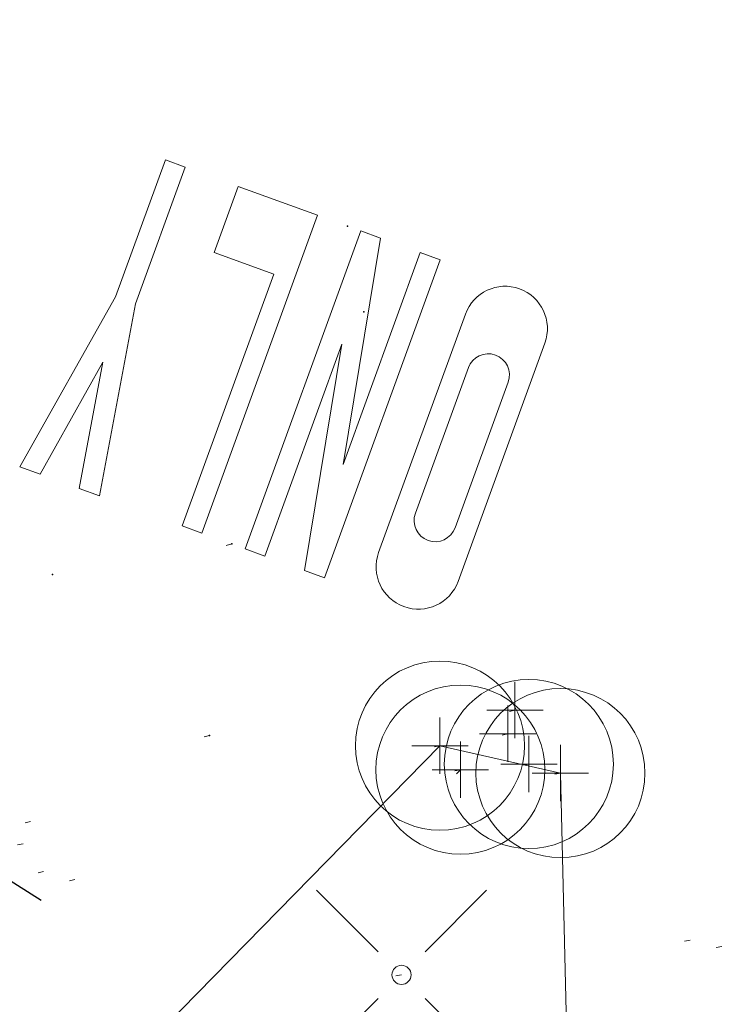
# Model space of a CAD drawing. Extents: x 413123 to 1465301, y 377724 to 504150.
# Tile 189 of 256: x 1464015 to 1464028, y 432975 to 432992. Entities that reach past the tile are written whole.
import ezdxf

# ---------------------------------------------------------------- set-up
doc = ezdxf.new("R2010")
doc.units = 0
doc.header["$MEASUREMENT"] = 0
doc.linetypes.add('DGN Style 1', pattern=[8.732639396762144, 0.01453018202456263, -8.71810921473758])
doc.linetypes.add('DGN Style 3', pattern=[20.34225483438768, 14.53018202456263, -5.812072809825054])
for name, color, linetype, lineweight in [('DT_X_Contour_Major', 132, 'DGN Style 3', 30), ('DT_X_Terrain_Ground_Line', 92, 'DGN Style 3', 13), ('GE_X_Cells', 40, 'Continuous', 0), ('PM_X_Cells', 7, 'Continuous', 0), ('PM_X_Cells (Construction)', 7, 'Continuous', 0), ('PV_X_Curb', 120, 'DGN Style 1', 0), ('PV_X_EOP', 7, 'DGN Style 3', 0), ('SV_X_Control_Cells_Found', 7, 'Continuous', 0)]:
    doc.layers.add(name, color=color, linetype=linetype, lineweight=lineweight)
doc.layers.add('SV_Observation (Construction)', color=97, linetype='DGN Style 1', lineweight=0, transparency=0.9)
doc.layers.add('SV_X_Shot_Marker (Construction)', color=40, linetype='Continuous', lineweight=0, transparency=0.5)

# ---------------------------------------------------------------- blocks, each defined once
blk = doc.blocks.new('SVPT_2100')
at = {"layer": 'SV_X_Shot_Marker (Construction)', "transparency": 33554495}
for p, q in [((1.455191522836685e-11, 0.02500000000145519), (1.455191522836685e-11, -0.02500000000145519)), ((-0.02499999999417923, 0), (0.02500000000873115, 0))]:
    blk.add_line(p, q, dxfattribs=at)
blk.add_point((1.455191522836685e-11, 0), dxfattribs=at)
blk = doc.blocks.new('PC_37')
at = {"layer": 'GE_X_Cells', "color": 52, "linetype": 'Continuous', "lineweight": 0}
blk.add_circle((1.455191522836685e-11, 0), 0.075, dxfattribs=at)
blk = doc.blocks.new('SVPT_2101')
at = {"layer": 'SV_X_Shot_Marker (Construction)', "transparency": 33554495}
for p, q in [((1.455191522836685e-11, 0.02500000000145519), (1.455191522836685e-11, -0.02499999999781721)), ((-0.02499999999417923, 0), (0.02500000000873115, 0))]:
    blk.add_line(p, q, dxfattribs=at)
blk.add_point((1.455191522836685e-11, 0), dxfattribs=at)
blk = doc.blocks.new('PC_38')
at = {"layer": 'GE_X_Cells', "color": 52, "linetype": 'Continuous', "lineweight": 0}
blk.add_circle((1.455191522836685e-11, 0), 0.075, dxfattribs=at)
blk = doc.blocks.new('SVPT_2102')
at = {"layer": 'SV_X_Shot_Marker (Construction)', "transparency": 33554495}
for p, q in [((0, 0.02500000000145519), (0, -0.02499999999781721)), ((-0.02499999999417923, 0), (0.02499999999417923, 0))]:
    blk.add_line(p, q, dxfattribs=at)
blk.add_point((0, 0), dxfattribs=at)
blk = doc.blocks.new('SVPT_2103')
at = {"layer": 'SV_X_Shot_Marker (Construction)', "transparency": 33554495}
for p, q in [((0, 0.02500000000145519), (0, -0.02499999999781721)), ((-0.02499999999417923, 0), (0.02500000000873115, 0))]:
    blk.add_line(p, q, dxfattribs=at)
blk.add_point((0, 0), dxfattribs=at)
blk = doc.blocks.new('SVPT_2104')
at = {"layer": 'SV_X_Shot_Marker (Construction)', "transparency": 33554495}
for p, q in [((0, 0.02500000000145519), (0, -0.02499999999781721)), ((-0.02499999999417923, 0), (0.02499999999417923, 0))]:
    blk.add_line(p, q, dxfattribs=at)
blk.add_point((0, 0), dxfattribs=at)
blk = doc.blocks.new('PC_39')
at = {"layer": 'GE_X_Cells', "color": 52, "linetype": 'Continuous', "lineweight": 0}
blk.add_circle((0, 0), 0.075, dxfattribs=at)
blk = doc.blocks.new('SVPT_2105')
at = {"layer": 'SV_X_Shot_Marker (Construction)', "transparency": 33554495}
for p, q in [((0, 0.02500000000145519), (0, -0.02499999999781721)), ((-0.02499999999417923, 0), (0.02500000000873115, 0))]:
    blk.add_line(p, q, dxfattribs=at)
blk.add_point((0, 0), dxfattribs=at)
blk = doc.blocks.new('PC_40')
at = {"layer": 'GE_X_Cells', "color": 52, "linetype": 'Continuous', "lineweight": 0}
blk.add_circle((0, 0), 0.075, dxfattribs=at)
blk = doc.blocks.new('BMCHS_1')
at = {"layer": 'SV_X_Control_Cells_Found', "color": 52, "linetype": 'Continuous', "lineweight": 0}
for p, q in [((-0.07549999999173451, 0.07516666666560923), (-0.02083333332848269, 0.02049999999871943)), ((0.02083333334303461, 0.02049999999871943), (0.07541666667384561, 0.07516666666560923)), ((-0.07549999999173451, -0.07575000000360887), (-0.02083333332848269, -0.02108333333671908)), ((0.02083333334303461, -0.02108333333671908), (0.07541666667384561, -0.07575000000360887))]:
    blk.add_line(p, q, dxfattribs=at)
blk.add_circle((0, -3.637978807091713e-12), 0.0085, dxfattribs=at)
blk = doc.blocks.new('PMRT')
at = {"layer": 'PM_X_Cells (Construction)', "color": 7, "linetype": 'Continuous', "lineweight": 30}
for p in [(-7.999999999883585, 4.656612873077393e-10), (-1.164153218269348e-10, 0)]:
    blk.add_point(p, dxfattribs=at)
blk = doc.blocks.new('PMON6')
at = {"layer": 'PM_X_Cells', "color": 7, "linetype": 'Continuous', "lineweight": 0}
for p, q in [((-5.250000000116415, 4.000000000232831), (-0.75, 4)), ((-4.375, 3.625), (-1.625, 3.625000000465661)), ((-4.375000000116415, 2.875), (-1.625, 2.875)), ((-5.25, 2.500000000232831), (-0.7499999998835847, 2.5)), ((-6, 1.750000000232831), (0, 1.75)), ((-6, 1.750000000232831), (-5.999999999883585, 1.375000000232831)), ((0, 1.375), (0, 1.75)), ((-5.999999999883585, 1.375000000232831), (-2, 1.375000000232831)), ((-5.999999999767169, 0.6250000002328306), (-2, 1.375000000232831)), ((0, 1.375), (-3.999999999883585, 0.625)), ((-5.999999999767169, 0.6250000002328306), (-5.999999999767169, 0.25)), ((-3.999999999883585, 0.625), (0, 0.6250000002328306)), ((0, 0.25), (0, 0.6250000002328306)), ((-5.999999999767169, 0.25), (0, 0.25)), ((-6, -0.5625), (0, -0.5625)), ((-6, -0.5625), (-6, -2.062499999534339)), ((0, -0.5625), (1.164153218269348e-10, -0.9374999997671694)), ((-4.75, -0.9374999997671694), (1.164153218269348e-10, -0.9374999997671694)), ((-4.75, -0.9374999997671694), (-4.75, -2.062499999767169)), ((-6, -2.062499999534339), (-4.75, -2.062499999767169)), ((-3.416666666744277, -3.0625), (-1.164153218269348e-10, -2.499999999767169)), ((-1.164153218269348e-10, -2.499999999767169), (0, -2.880083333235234)), ((-2.24691666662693, -3.249999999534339), (0, -2.880083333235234)), ((-5.999999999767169, -3.062499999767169), (-5.999999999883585, -3.4375)), ((-3.416666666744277, -3.0625), (-5.999999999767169, -3.062499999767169)), ((-2.24691666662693, -3.249999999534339), (-1.164153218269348e-10, -3.619916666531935)), ((-3.416666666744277, -3.437499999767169), (-5.999999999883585, -3.4375)), ((-3.416666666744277, -3.437499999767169), (0, -4)), ((-1.164153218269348e-10, -3.619916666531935), (0, -4))]:
    blk.add_line(p, q, dxfattribs=at)
at = {"layer": 'PM_X_Cells', "color": 7, "linetype": 'Continuous', "lineweight": 0, "extrusion": (0, 0, -1)}
for centre, radius in [((5.249999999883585, 3.250000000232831), 0.75), ((4.375, 3.250000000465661), 0.375)]:
    blk.add_arc(centre, radius, 270.0030277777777, 90, dxfattribs=at)
at = {"layer": 'PM_X_Cells', "color": 7, "linetype": 'Continuous', "lineweight": 0}
for centre, radius in [((-0.75, 3.250000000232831), 0.75), ((-1.624999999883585, 3.25), 0.375)]:
    blk.add_arc(centre, radius, 270.0030277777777, 90, dxfattribs=at)
at = {"layer": 'PM_X_Cells (Construction)', "color": 7, "linetype": 'Continuous', "lineweight": 30}
for p in [(-6.000000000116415, 2.328306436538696e-10), (0, 2.328306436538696e-10)]:
    blk.add_point(p, dxfattribs=at)
blk = doc.blocks.new('PMRT_4')
at = {"layer": 'PM_X_Cells (Construction)', "color": 7, "linetype": 'Continuous', "lineweight": 30}
for p in [(-8, 0), (0, 0)]:
    blk.add_point(p, dxfattribs=at)
blk = doc.blocks.new('*U5554', base_point=(1463158.719041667, 433438.2508333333, 579.5851666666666))
at = {"layer": 'DT_X_Contour_Major', "elevation": 574.9999999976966, "flags": 128}
blk.add_lwpolyline([(1463872.792671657, 433043.2009715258), (1463871.433875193, 433043.5562048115), (1463871.170004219, 433043.5994164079), (1463870.96073264, 433043.5768083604), (1463870.806060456, 433043.4883806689), (1463870.705987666, 433043.3341333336), (1463870.511926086, 433042.8350475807), (1463870.423285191, 433042.612411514), (1463870.302908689, 433042.3188176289), (1463870.15079658, 433041.9542659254), (1463869.966948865, 433041.5187564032), (1463869.434374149, 433040.2627872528), (1463869.253442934, 433039.7950549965), (1463869.110080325, 433039.3338350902), (1463869.004286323, 433038.879127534), (1463868.936060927, 433038.4309323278), (1463868.804218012, 433037.2444282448), (1463868.755703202, 433036.8095458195), (1463868.709040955, 433036.3947766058), (1463868.664231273, 433036.0001206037), (1463868.621274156, 433035.6255778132), (1463868.509191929, 433034.6536146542), (1463868.468817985, 433034.3022942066), (1463868.431757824, 433033.9773052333), (1463868.398011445, 433033.6786477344), (1463868.367578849, 433033.4063217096), (1463868.290843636, 433032.7152276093), (1463868.265732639, 433032.4808570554), (1463868.247951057, 433032.2960659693), (1463868.237498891, 433032.160854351), (1463868.234376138, 433032.0752222), (1463868.235821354, 433031.9129757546), (1463868.238654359, 433031.858864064), (1463868.246069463, 433031.818213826), (1463868.258066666, 433031.791025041), (1463868.274645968, 433031.7772977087), (1463868.324966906, 433031.758640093), (1463868.341608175, 433031.7524573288), (1463868.353791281, 433031.7479022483), (1463868.361516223, 433031.7449748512), (1463868.364783, 433031.7436751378), (1463886.088108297, 433023.4452288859), (1463885.868097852, 433023.3528860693), (1463885.836038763, 433023.3264364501), (1463885.834151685, 433023.2866630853), (1463885.862436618, 433023.233565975), (1463885.920893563, 433023.1671451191), (1463886.1170081, 433022.9722578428), (1463886.290916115, 433022.815454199), (1463886.66555426, 433022.4912087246), (1463887.240922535, 433021.9995214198), (1463888.017020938, 433021.3403922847), (1463890.354256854, 433019.3594588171), (1463891.402350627, 433018.5868683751), (1463892.793705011, 433017.7547971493), (1463894.528320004, 433016.8632451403), (1463896.606195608, 433015.9122123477), (1463902.604878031, 433013.2968171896), (1463904.719669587, 433012.3624051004), (1463906.565032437, 433011.5207152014), (1463908.140966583, 433010.7717474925), (1463909.447472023, 433010.115501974), (1463914.915830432, 433007.2693746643), (1463921.726056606, 433004.3093230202), (1463923.193935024, 433003.6830644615), (1463924.678901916, 433003.0728823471), (1463926.180957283, 433002.4787766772), (1463927.700101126, 433001.9007474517), (1463931.773936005, 433000.3807714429), (1463933.368632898, 432999.7789733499), (1463935.097347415, 432999.1135610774), (1463936.960079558, 432998.3845346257), (1463938.956829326, 432997.5918939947), (1463944.460185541, 432995.3933667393), (1463946.659511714, 432994.5136311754), (1463949.129973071, 432993.5233199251), (1463951.871569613, 432992.4224329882), (1463954.884301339, 432991.210970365), (1463963.279766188, 432987.8329691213), (1463966.079786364, 432986.7034703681), (1463968.183248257, 432985.8484750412), (1463969.590151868, 432985.2679831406), (1463970.300497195, 432984.9619946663), (1463971.266007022, 432984.5120299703), (1463971.748863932, 432984.3027237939), (1463972.473302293, 432984.0122787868), (1463973.439322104, 432983.6406949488), (1463974.646923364, 432983.1879722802), (1463980.846085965, 432980.8859425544), (1463989.248593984, 432979.032897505), (1463990.884473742, 432978.7210165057), (1463992.19103815, 432978.579535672), (1463993.16828721, 432978.6084550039), (1463993.816220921, 432978.8077745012), (1463996.07150909, 432980.1355325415), (1464000.149894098, 432979.1517106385), (1464000.92213496, 432978.9594454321), (1464001.490978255, 432978.8042877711), (1464001.856423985, 432978.6862376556), (1464002.018472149, 432978.6052950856), (1464002.179403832, 432978.4389249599), (1464002.234289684, 432978.3770095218), (1464002.278248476, 432978.3160408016), (1464002.311280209, 432978.2560187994), (1464002.333384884, 432978.1969435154), (1464002.377761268, 432978.0406717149), (1464002.401339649, 432977.9859310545), (1464002.438792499, 432977.9389129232), (1464002.490119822, 432977.8996173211), (1464002.555321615, 432977.8680442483), (1464002.891970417, 432977.7387224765), (1464003.228416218, 432977.6094786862), (1464003.385245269, 432977.6495420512), (1464003.711541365, 432977.8251223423), (1464004.207304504, 432978.1362195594), (1464004.872534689, 432978.5828337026), (1464006.872437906, 432979.9544939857), (1464007.529720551, 432980.4052816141), (1464008.001641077, 432980.7288992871), (1464008.288199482, 432980.9253470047), (1464008.389395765, 432980.9946247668), (1464008.412103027, 432981.0098055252), (1464008.420195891, 432981.0153621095), (1464008.427444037, 432981.0206462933), (1464008.433847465, 432981.0256580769), (1464008.439406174, 432981.03039746), (1464008.453103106, 432981.0426726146), (1464008.458773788, 432981.0477565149), (1464008.465513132, 432981.0538018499), (1464008.473321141, 432981.0608086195), (1464008.482197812, 432981.068776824), (1464008.526115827, 432981.1082051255), (1464013.369526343, 432978.0213085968), (1464014.335909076, 432977.406356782), (1464015.159309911, 432976.8844569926), (1464015.839728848, 432976.4556092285), (1464016.377165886, 432976.1198134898), (1464018.55158097, 432974.7698881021), (1464017.162959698, 432973.2152969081), (1464016.909704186, 432972.9210871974), (1464016.74506105, 432972.7047114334), (1464016.669030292, 432972.5661696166), (1464016.681611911, 432972.5054617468), (1464016.947088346, 432972.4037708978), (1464018.748003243, 432971.7139297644), (1464019.098133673, 432971.5799914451), (1464019.376704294, 432971.4738226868), (1464019.583715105, 432971.3954234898), (1464019.719166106, 432971.3447938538), (1464019.984955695, 432971.2468075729), (1464020.092452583, 432971.2064595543), (1464020.215601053, 432971.1589052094), (1464020.354401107, 432971.104144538), (1464020.508852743, 432971.0421775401), (1464020.941592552, 432970.8673237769), (1464021.147404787, 432970.7867246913), (1464021.440286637, 432970.6760677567), (1464021.820238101, 432970.5353529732), (1464022.28725918, 432970.3645803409), (1464024.669853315, 432969.4975064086), (1464024.800941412, 432972.160915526), (1464024.83125018, 432972.6596775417), (1464024.865995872, 432973.0145025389), (1464024.905178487, 432973.2253905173), (1464024.948798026, 432973.292341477), (1464025.162708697, 432973.2689262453), (1464029.025839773, 432973.1350120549), (1464029.765642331, 432973.1085136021), (1464030.329422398, 432973.0864100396), (1464030.717179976, 432973.0687013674), (1464030.928915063, 432973.0553875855), (1464031.258845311, 432973.0257440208), (1464031.437483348, 432972.9836777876), (1464031.725949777, 432972.8797117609), (1464032.124244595, 432972.7138459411), (1464032.632367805, 432972.4860803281), (1464034.133800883, 432971.7961723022), (1464034.650710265, 432971.5653454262), (1464035.075363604, 432971.3902958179), (1464035.407760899, 432971.2710234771), (1464035.64790215, 432971.2075284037), (1464036.553297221, 432971.0413650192), (1464037.417881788, 432967.1477338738), (1464037.586800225, 432966.3969774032), (1464037.723019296, 432965.8134070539), (1464037.826538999, 432965.397022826), (1464037.897359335, 432965.147824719), (1464038.042614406, 432964.7062112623), (1464038.097700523, 432964.5583447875), (1464038.154017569, 432964.4459554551), (1464038.211565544, 432964.3690432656), (1464038.270344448, 432964.3276082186), (1464038.547518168, 432964.2170246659), (1464038.68505026, 432964.1621537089), (1464039.147316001, 432963.9707068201), (1464040.4751709, 432963.4198822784), (1464042.668614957, 432962.5096800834), (1464045.727648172, 432961.2401002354), (1464055.039188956, 432957.3753837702), (1464058.103320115, 432956.1044968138), (1464060.312058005, 432955.1903732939), (1464061.665402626, 432954.6330132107), (1464062.163353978, 432954.4324165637), (1464062.350699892, 432954.373176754), (1464062.417638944, 432954.3513530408), (1464062.477946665, 432954.3303117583), (1464062.531623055, 432954.3100529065), (1464062.578668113, 432954.2905764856), (1464062.695279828, 432954.2396826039), (1464062.739055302, 432954.2237960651), (1464062.782922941, 432954.2143068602), (1464062.826882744, 432954.2112149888), (1464062.87093471, 432954.2145204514), (1464062.988529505, 432954.2318647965), (1464063.166774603, 432954.1922907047), (1464063.613313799, 432954.060560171), (1464064.328147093, 432953.8366731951), (1464065.311274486, 432953.5206297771), (1464070.525221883, 432951.8307287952), (1464072.797050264, 432951.8839777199), (1464073.24183644, 432951.8914205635), (1464073.602554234, 432951.8909281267), (1464073.879203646, 432951.8825004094), (1464074.071784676, 432951.8661374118), (1464074.774336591, 432951.7712611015), (1464082.323138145, 432946.5182012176), (1464083.364143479, 432945.5562421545), (1464083.593641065, 432945.3691861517), (1464083.835988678, 432945.2202863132), (1464084.091186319, 432945.1095426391), (1464084.359233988, 432945.0369551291), (1464085.091161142, 432944.8942633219), (1464085.341953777, 432944.8521080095), (1464085.545386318, 432944.8326609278), (1464085.701458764, 432944.8359220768), (1464085.810171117, 432944.8618914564), (1464086.20698854, 432945.0360677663), (1464099.299530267, 432940.8269902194), (1464102.129462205, 432939.8867490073), (1464105.008168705, 432938.869915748), (1464107.935649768, 432937.7764904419), (1464110.911905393, 432936.6064730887), (1464118.913619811, 432933.3843040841), (1464121.662079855, 432932.3107807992), (1464123.906174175, 432931.5068376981), (1464125.645902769, 432930.9724747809), (1464126.881265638, 432930.7076920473), (1464129.50307899, 432930.361045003), (1464130.680727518, 432930.119986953), (1464132.24731309, 432929.6567980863), (1464134.202835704, 432928.9714784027), (1464136.547295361, 432928.0640279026), (1464143.317770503, 432925.3479854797), (1464145.651903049, 432924.4181011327), (1464147.57644433, 432923.6654799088), (1464149.091394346, 432923.0901218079), (1464150.196753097, 432922.6920268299), (1464152.598254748, 432921.866791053), (1464153.454049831, 432921.5777429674), (1464154.220308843, 432921.3295255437), (1464154.897031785, 432921.1221387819), (1464155.484218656, 432920.9555826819), (1464158.015506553, 432920.273592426), (1464165.377621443, 432918.2900603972), (1464166.865296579, 432918.0044577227), (1464168.17312989, 432917.9977348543), (1464169.301121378, 432918.2698917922), (1464170.249271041, 432918.8209285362), (1464172.537881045, 432920.6621995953), (1464173.340017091, 432921.2741534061), (1464174.029967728, 432921.7290615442), (1464174.607732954, 432922.0269240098), (1464175.073312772, 432922.1677408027), (1464176.165278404, 432922.3338580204), (1464176.619921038, 432922.4191154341), (1464177.164874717, 432922.5502997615), (1464177.80013944, 432922.7274110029), (1464178.525715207, 432922.9504491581), (1464180.580998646, 432923.6064534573), (1464181.328899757, 432923.8463710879), (1464182.031140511, 432924.0741207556), (1464182.687720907, 432924.2897024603), (1464183.298640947, 432924.4931162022), (1464184.866880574, 432925.0193288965), (1464185.415600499, 432925.2076191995), (1464185.885580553, 432925.3778305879), (1464186.276820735, 432925.5299630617), (1464186.589321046, 432925.6640166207), (1464187.317668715, 432925.9973875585), (1464187.642770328, 432926.1014717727), (1464188.071814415, 432926.1636962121), (1464188.604800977, 432926.1840608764), (1464189.241730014, 432926.1625657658), (1464191.078797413, 432926.0494324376), (1464191.790885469, 432926.0437949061), (1464192.54934909, 432926.1117323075), (1464193.354188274, 432926.2532446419), (1464194.205403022, 432926.4683319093), (1464196.537143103, 432927.1399978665), (1464197.325974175, 432927.3736362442), (1464197.943662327, 432927.5708019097), (1464198.39020756, 432927.7314948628), (1464198.665609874, 432927.8557151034), (1464199.171825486, 432928.1383387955), (1464199.353301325, 432928.2357993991), (1464199.518067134, 432928.3162134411), (1464199.666122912, 432928.3795809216), (1464199.797468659, 432928.4259018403), (1464200.125443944, 432928.5266955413), (1464200.272457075, 432928.6504639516), (1464200.467515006, 432928.9461739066), (1464200.710617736, 432929.4138254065), (1464201.001765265, 432930.0534184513), (1464202.472558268, 432933.4393829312)], dxfattribs=at)

msp = doc.modelspace()

# ---------------------------------------------------------------- linework, layer by layer
at = {"layer": 'PV_X_Curb'}
msp.add_polyline3d([(1464024.71209133, 432968.8934389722, 574.7966031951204), (1464024.592340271, 432970.6060600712, 575.3716576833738), (1464024.475231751, 432978.8795395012, 575.7513188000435), (1464023.260676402, 432978.7798755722, 575.7794640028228), (1464017.991715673, 432973.3607557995, 575.4277830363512), (1464016.625225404, 432972.1089116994, 574.908490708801)], dxfattribs=at)
msp.add_open_spline([(1464212.130625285, 432930.1921386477, 574.8569475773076), (1464211.309927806, 432926.6717508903, 574.8043550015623), (1464208.620583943, 432919.4336842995, 574.59247811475), (1464203.942792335, 432911.4759950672, 574.9755149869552), (1464198.528113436, 432907.065000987, 574.3013993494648), (1464195.129930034, 432904.9843538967, 574.1567793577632), (1464190.424056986, 432902.8821727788, 574.9491376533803), (1464184.484657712, 432901.1540257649, 574.5405969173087), (1464177.178004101, 432901.5982480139, 574.618938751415), (1464172.360644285, 432902.5498269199, 574.540636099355), (1464170.098213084, 432903.4430988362, 574.5563680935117), (1464162.859082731, 432906.3013125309, 574.606705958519), (1464155.619952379, 432909.1595262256, 574.6570438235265), (1464148.380822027, 432912.0177399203, 574.7073816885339), (1464141.151301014, 432914.8902431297, 574.7073216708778), (1464133.92178, 432917.7627463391, 574.7072616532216), (1464126.692258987, 432920.6352495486, 574.7072016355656), (1464118.299673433, 432923.8963305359, 574.7083911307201), (1464109.907087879, 432927.1574115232, 574.7095806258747), (1464101.514502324, 432930.4184925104, 574.7107701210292), (1464094.565360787, 432933.130540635, 574.7407559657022), (1464087.61621925, 432935.8425887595, 574.7707418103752), (1464080.667077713, 432938.554636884, 574.8007276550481), (1464073.934937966, 432941.2263393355, 574.8213669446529), (1464067.202798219, 432943.898041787, 574.8420062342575), (1464060.470658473, 432946.5697442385, 574.8626455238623), (1464057.576627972, 432947.7186628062, 574.8432796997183), (1464054.682597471, 432948.8675813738, 574.8239138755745), (1464051.788566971, 432950.0164999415, 574.8045480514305), (1464048.178118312, 432951.4627468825, 574.7485807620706), (1464044.567669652, 432952.9089938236, 574.6926134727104), (1464040.957220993, 432954.3552407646, 574.6366461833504), (1464036.026248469, 432956.2655431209, 574.6576247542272), (1464031.095275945, 432958.1758454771, 574.6786033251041), (1464026.164303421, 432960.0861478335, 574.6995818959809), (1464025.481248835, 432960.3621999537, 574.7846270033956), (1464024.798194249, 432960.6382520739, 574.8696721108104), (1464024.115139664, 432960.9143041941, 574.9547172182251), (1464019.953009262, 432962.5411523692, 574.9621940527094), (1464015.790878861, 432964.1680005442, 574.9696708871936), (1464011.628748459, 432965.7948487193, 574.977147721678), (1464011.04864364, 432966.0149524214, 574.8862879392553), (1464010.46853882, 432966.2350561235, 574.7954281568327), (1464009.888434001, 432966.4551598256, 574.7045683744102), (1464003.274891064, 432969.0729880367, 574.7150542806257), (1463996.661348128, 432971.6908162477, 574.7255401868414), (1463990.047805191, 432974.3086444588, 574.736026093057), (1463988.669673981, 432974.8809759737, 574.7338566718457), (1463987.29154277, 432975.4533074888, 574.7316872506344), (1463985.91341156, 432976.0256390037, 574.7295178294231), (1463985.302306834, 432976.2580753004, 574.8215004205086), (1463984.691202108, 432976.4905115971, 574.9134830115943), (1463984.080097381, 432976.7229478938, 575.0054656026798), (1463979.817419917, 432978.3858828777, 575.0066354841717), (1463975.554742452, 432980.0488178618, 575.0078053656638), (1463971.292064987, 432981.7117528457, 575.0089752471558), (1463963.356387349, 432984.9149377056, 575.0146263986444), (1463955.420709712, 432988.1181225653, 575.0202775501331), (1463947.485032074, 432991.3213074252, 575.0259287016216), (1463941.290077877, 432993.6868748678, 575.0083102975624), (1463935.095123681, 432996.0524423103, 574.990691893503), (1463928.900169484, 432998.4180097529, 574.9730734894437), (1463921.313287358, 433001.3706240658, 574.974915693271), (1463913.726405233, 433004.3232383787, 574.9767578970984), (1463906.139523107, 433007.2758526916, 574.9786001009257), (1463898.560596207, 433010.2391392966, 574.9626699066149), (1463890.981669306, 433013.2024259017, 574.9467397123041), (1463883.402742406, 433016.1657125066, 574.9308095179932), (1463881.345594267, 433016.9902447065, 574.9117253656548), (1463879.288446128, 433017.8147769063, 574.8926412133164), (1463877.231297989, 433018.6393091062, 574.8735570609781), (1463876.686567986, 433018.90836837, 574.7907628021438), (1463876.141837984, 433019.1774276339, 574.7079685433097), (1463875.597107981, 433019.4464868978, 574.6251742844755), (1463866.491552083, 433023.0102079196, 574.5286453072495), (1463857.385996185, 433026.5739289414, 574.4321163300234), (1463848.280440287, 433030.1376499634, 574.3355873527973), (1463842.273435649, 433032.5433451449, 574.290891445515), (1463836.26643101, 433034.9490403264, 574.2461955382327), (1463830.259426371, 433037.354735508, 574.2014996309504), (1463827.706954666, 433038.3596743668, 574.2016278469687), (1463825.154482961, 433039.3646132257, 574.2017560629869), (1463822.602011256, 433040.3695520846, 574.2018842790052), (1463822.273060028, 433040.5216812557, 574.2449460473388), (1463821.9441088, 433040.673810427, 574.2880078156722), (1463821.615157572, 433040.8259395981, 574.3310695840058), (1463814.081882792, 433043.8160048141, 574.2658061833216), (1463806.548608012, 433046.8060700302, 574.2005427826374), (1463799.015333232, 433049.7961352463, 574.1352793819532), (1463790.881392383, 433052.9784830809, 574.0409375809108), (1463782.747451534, 433056.1608309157, 573.9465957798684), (1463774.613510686, 433059.3431787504, 573.8522539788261), (1463767.30279864, 433062.1866842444, 573.7907467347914), (1463759.992086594, 433065.0301897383, 573.7292394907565), (1463752.681374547, 433067.8736952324, 573.6677322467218), (1463745.746627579, 433070.6484046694, 573.6115134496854), (1463738.81188061, 433073.4231141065, 573.5552946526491), (1463731.877133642, 433076.1978235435, 573.4990758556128), (1463723.920721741, 433079.269784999, 573.4558768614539), (1463715.96430984, 433082.3417464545, 573.412677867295), (1463708.007897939, 433085.4137079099, 573.3694788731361), (1463699.705494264, 433088.6982952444, 573.2960693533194), (1463691.40309059, 433091.9828825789, 573.2226598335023), (1463683.100686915, 433095.2674699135, 573.1492503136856), (1463675.369218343, 433098.3176278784, 573.0764007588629), (1463667.637749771, 433101.3677858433, 573.0035512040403), (1463659.906281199, 433104.4179438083, 572.9307016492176), (1463654.180695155, 433106.6960611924, 572.8929602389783), (1463648.455109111, 433108.9741785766, 572.855218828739), (1463642.729523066, 433111.2522959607, 572.8174774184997), (1463634.990870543, 433114.2968556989, 572.7735525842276), (1463627.252218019, 433117.3414154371, 572.7296277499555), (1463619.513565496, 433120.3859751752, 572.6857029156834), (1463610.349498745, 433123.93395352, 572.6620255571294), (1463601.185431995, 433127.4819318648, 572.6383481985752), (1463592.021365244, 433131.0299102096, 572.6146708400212), (1463584.379899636, 433134.0860580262, 572.5703305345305), (1463576.738434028, 433137.1422058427, 572.5259902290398), (1463569.096968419, 433140.1983536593, 572.4816499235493), (1463560.424944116, 433143.6374746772, 572.4263088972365), (1463551.752919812, 433147.0765956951, 572.3709678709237), (1463543.080895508, 433150.5157167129, 572.315626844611), (1463535.024004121, 433153.6725581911, 572.2917231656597), (1463526.967112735, 433156.8293996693, 572.2678194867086), (1463518.910221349, 433159.9862411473, 572.2439158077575), (1463505.273646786, 433165.3724393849, 572.2223349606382), (1463491.637072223, 433170.7586376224, 572.2007541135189), (1463478.00049766, 433176.1448358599, 572.1791732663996), (1463470.02998399, 433179.2607996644, 572.1634328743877), (1463462.05947032, 433182.3767634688, 572.1476924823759), (1463454.08895665, 433185.4927272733, 572.1319520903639), (1463447.976240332, 433187.9013968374, 572.1084402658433), (1463441.863524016, 433190.3100664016, 572.084928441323), (1463435.750807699, 433192.7187359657, 572.0614166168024), (1463430.533446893, 433194.7109056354, 572.0246570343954), (1463425.316086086, 433196.703075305, 571.9878974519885), (1463420.098725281, 433198.6952449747, 571.9511378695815), (1463420.088321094, 433198.7497997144, 571.9601351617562), (1463420.077916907, 433198.804354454, 571.9691324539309), (1463420.067512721, 433198.8589091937, 571.9781297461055)], degree=3, knots=[0, 0, 0, 0, 0.004233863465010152, 0.009367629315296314, 0.01063404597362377, 0.01259545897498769, 0.01409081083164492, 0.01684419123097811, 0.01986488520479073, 0.02272727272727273, 0.02272727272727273, 0.02272727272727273, 0.04545454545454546, 0.04545454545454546, 0.04545454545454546, 0.06818181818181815, 0.06818181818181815, 0.06818181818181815, 0.09090909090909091, 0.09090909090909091, 0.09090909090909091, 0.1136363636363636, 0.1136363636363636, 0.1136363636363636, 0.1363636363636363, 0.1363636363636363, 0.1363636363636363, 0.159090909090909, 0.159090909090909, 0.159090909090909, 0.1818181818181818, 0.1818181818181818, 0.1818181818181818, 0.2045454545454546, 0.2045454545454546, 0.2045454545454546, 0.2272727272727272, 0.2272727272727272, 0.2272727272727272, 0.2499999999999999, 0.2499999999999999, 0.2499999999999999, 0.2727272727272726, 0.2727272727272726, 0.2727272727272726, 0.2954545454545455, 0.2954545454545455, 0.2954545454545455, 0.3181818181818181, 0.3181818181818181, 0.3181818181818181, 0.3409090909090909, 0.3409090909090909, 0.3409090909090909, 0.3636363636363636, 0.3636363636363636, 0.3636363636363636, 0.3863636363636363, 0.3863636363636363, 0.3863636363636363, 0.4090909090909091, 0.4090909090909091, 0.4090909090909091, 0.4318181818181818, 0.4318181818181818, 0.4318181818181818, 0.4545454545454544, 0.4545454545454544, 0.4545454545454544, 0.4772727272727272, 0.4772727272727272, 0.4772727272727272, 0.4999999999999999, 0.4999999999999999, 0.4999999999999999, 0.5227272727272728, 0.5227272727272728, 0.5227272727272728, 0.5454545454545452, 0.5454545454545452, 0.5454545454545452, 0.5681818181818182, 0.5681818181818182, 0.5681818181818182, 0.5909090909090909, 0.5909090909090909, 0.5909090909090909, 0.6136363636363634, 0.6136363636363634, 0.6136363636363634, 0.6363636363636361, 0.6363636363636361, 0.6363636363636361, 0.6590909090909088, 0.6590909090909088, 0.6590909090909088, 0.6818181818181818, 0.6818181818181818, 0.6818181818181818, 0.7045454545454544, 0.7045454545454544, 0.7045454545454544, 0.7272727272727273, 0.7272727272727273, 0.7272727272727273, 0.75, 0.75, 0.75, 0.7727272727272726, 0.7727272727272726, 0.7727272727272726, 0.7954545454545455, 0.7954545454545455, 0.7954545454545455, 0.8181818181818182, 0.8181818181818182, 0.8181818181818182, 0.8409090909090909, 0.8409090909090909, 0.8409090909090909, 0.8636363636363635, 0.8636363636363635, 0.8636363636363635, 0.8863636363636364, 0.8863636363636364, 0.8863636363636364, 0.9090909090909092, 0.9090909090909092, 0.9090909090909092, 0.9318181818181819, 0.9318181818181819, 0.9318181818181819, 0.9545454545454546, 0.9545454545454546, 0.9545454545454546, 0.9772727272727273, 0.9772727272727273, 0.9772727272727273, 1, 1, 1, 1], dxfattribs=at)
at = {"layer": 'PV_X_EOP'}
msp.add_polyline3d([(1464025.270259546, 432968.6685141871, 574.7644685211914), (1464025.0352966, 432978.7188892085, 575.2488041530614), (1464022.897460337, 432979.2057370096, 575.2348228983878), (1464016.132820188, 432972.301053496, 574.8148440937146)], dxfattribs=at)
msp.add_open_spline([(1464214.200372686, 432930.0125938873, 574.6750505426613), (1464213.214898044, 432926.361571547, 574.6554390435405), (1464210.335317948, 432919.1136593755, 574.599029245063), (1464204.815820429, 432909.1018665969, 574.3565281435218), (1464195.494840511, 432902.6681098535, 574.2832162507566), (1464186.151923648, 432899.5681180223, 574.3579811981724), (1464179.771464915, 432899.4143722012, 574.2952422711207), (1464176.994920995, 432899.668020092, 574.2613856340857), (1464177.044937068, 432900.1320857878, 574.246040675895), (1464177.09495314, 432900.5961514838, 574.2306957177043), (1464177.144969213, 432901.0602171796, 574.2153507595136), (1464175.927058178, 432901.3040810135, 574.2430371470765), (1464174.709147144, 432901.5479448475, 574.2707235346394), (1464173.491236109, 432901.7918086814, 574.2984099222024), (1464172.308644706, 432902.1755399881, 574.3005170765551), (1464171.126053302, 432902.5592712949, 574.3026242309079), (1464169.943461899, 432902.9430026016, 574.3047313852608), (1464162.723370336, 432905.8427434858, 574.3155121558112), (1464155.503278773, 432908.7424843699, 574.3262929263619), (1464148.28318721, 432911.642225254, 574.3370736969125), (1464140.963550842, 432914.5045510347, 574.3540033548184), (1464133.643914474, 432917.3668768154, 574.3709330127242), (1464126.324278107, 432920.229202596, 574.3878626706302), (1464117.99499256, 432923.5208416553, 574.3850035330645), (1464109.665707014, 432926.8124807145, 574.3821443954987), (1464101.336421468, 432930.1041197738, 574.379285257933), (1464094.336812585, 432932.7637912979, 574.3758200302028), (1464087.337203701, 432935.4234628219, 574.3723548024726), (1464080.337594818, 432938.083134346, 574.3688895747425), (1464078.566977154, 432938.7843228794, 574.3609047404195), (1464076.79635949, 432939.4855114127, 574.3529199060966), (1464075.025741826, 432940.1866999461, 574.3449350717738), (1464074.785709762, 432939.7564827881, 574.378228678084), (1464074.545677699, 432939.3262656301, 574.4115222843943), (1464074.305645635, 432938.8960484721, 574.4448158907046), (1464073.469345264, 432939.1969356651, 574.4458787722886), (1464072.633044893, 432939.4978228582, 574.4469416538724), (1464071.796744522, 432939.7987100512, 574.4480045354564), (1464071.97040793, 432940.312748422, 574.4287374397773), (1464072.144071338, 432940.8267867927, 574.409470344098), (1464072.317734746, 432941.3408251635, 574.3902032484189), (1464068.292155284, 432942.9036241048, 574.4173304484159), (1464064.266575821, 432944.4664230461, 574.444457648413), (1464060.240996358, 432946.0292219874, 574.4715848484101), (1464057.404422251, 432947.1787736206, 574.4864594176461), (1464054.567848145, 432948.3283252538, 574.5013339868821), (1464051.731274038, 432949.477876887, 574.516208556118), (1464048.063307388, 432950.938260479, 574.5399384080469), (1464044.395340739, 432952.398644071, 574.5636682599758), (1464040.727374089, 432953.8590276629, 574.5873981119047), (1464034.963458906, 432956.1062960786, 574.5898090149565), (1464029.199543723, 432958.3535644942, 574.5922199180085), (1464023.43562854, 432960.6008329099, 574.5946308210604), (1464018.911872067, 432962.4084709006, 574.5961729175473), (1464014.388115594, 432964.2161088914, 574.5977150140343), (1464009.864359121, 432966.0237468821, 574.5992571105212), (1464003.210304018, 432968.6501103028, 574.6283223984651), (1463996.556248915, 432971.2764737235, 574.657387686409), (1463989.902193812, 432973.9028371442, 574.686452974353), (1463983.644315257, 432976.3395090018, 574.6736079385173), (1463977.386436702, 432978.7761808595, 574.6607629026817), (1463971.128558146, 432981.2128527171, 574.6479178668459), (1463963.156694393, 432984.301570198, 574.6367747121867), (1463955.184830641, 432987.390287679, 574.6256315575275), (1463947.212966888, 432990.47900516, 574.6144884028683), (1463942.061457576, 432992.5408900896, 574.6094202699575), (1463936.909948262, 432994.6027750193, 574.6043521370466), (1463931.758438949, 432996.664659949, 574.5992840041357), (1463931.530278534, 432996.2388306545, 574.6105157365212), (1463931.302118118, 432995.8130013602, 574.6217474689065), (1463931.073957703, 432995.3871720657, 574.632979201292), (1463930.282763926, 432995.6687107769, 574.6290528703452), (1463929.49157015, 432995.9502494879, 574.6251265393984), (1463928.700376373, 432996.2317881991, 574.6212002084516), (1463928.807214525, 432996.705476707, 574.599354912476), (1463928.914052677, 432997.1791652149, 574.5775096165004), (1463929.020890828, 432997.6528537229, 574.5556643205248), (1463921.266149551, 433000.7043133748, 574.5760262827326), (1463913.511408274, 433003.7557730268, 574.5963882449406), (1463905.756666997, 433006.8072326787, 574.6167502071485), (1463898.165981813, 433009.7920181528, 574.6054520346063), (1463890.575296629, 433012.776803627, 574.594153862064), (1463882.984611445, 433015.7615891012, 574.5828556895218), (1463880.966246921, 433016.5788460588, 574.5677215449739), (1463878.947882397, 433017.3961030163, 574.552587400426), (1463876.929517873, 433018.2133599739, 574.5374532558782), (1463867.305783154, 433022.067236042, 574.4562781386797), (1463857.682048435, 433025.9211121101, 574.3751030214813), (1463848.058313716, 433029.7749881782, 574.293927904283), (1463842.0887679, 433032.15228938, 574.255719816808), (1463836.119222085, 433034.5295905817, 574.2175117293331), (1463830.149676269, 433036.9068917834, 574.1793036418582), (1463819.702520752, 433040.977061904, 574.114036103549), (1463809.255365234, 433045.0472320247, 574.0487685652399), (1463798.808209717, 433049.1174021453, 573.9835010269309), (1463790.688310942, 433052.3725879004, 573.8786775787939), (1463782.568412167, 433055.6277736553, 573.7738541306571), (1463774.448513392, 433058.8829594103, 573.6690306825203), (1463767.127717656, 433061.7370183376, 573.6030643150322), (1463759.806921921, 433064.591077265, 573.537097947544), (1463752.486126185, 433067.4451361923, 573.471131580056), (1463745.56751996, 433070.1466192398, 573.433483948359), (1463738.648913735, 433072.8481022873, 573.3958363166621), (1463731.73030751, 433075.5495853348, 573.3581886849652), (1463723.782972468, 433078.7051245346, 573.309049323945), (1463715.835637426, 433081.8606637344, 573.2599099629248), (1463707.888302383, 433085.0162029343, 573.2107706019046), (1463699.550043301, 433088.2607631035, 573.1408028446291), (1463691.211784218, 433091.5053232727, 573.0708350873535), (1463682.873525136, 433094.7498834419, 573.000867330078), (1463675.16451759, 433097.807374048, 572.9256101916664), (1463667.455510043, 433100.8648646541, 572.8503530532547), (1463659.746502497, 433103.9223552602, 572.7750959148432), (1463653.994087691, 433106.172674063, 572.7096262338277), (1463648.241672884, 433108.4229928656, 572.6441565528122), (1463642.489258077, 433110.6733116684, 572.5786868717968), (1463636.478925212, 433113.0512697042, 572.4919426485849), (1463630.468592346, 433115.4292277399, 572.4051984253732), (1463624.458259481, 433117.8071857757, 572.3184542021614), (1463624.206116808, 433117.2726760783, 572.3829538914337), (1463623.953974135, 433116.738166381, 572.447453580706), (1463623.701831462, 433116.2036566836, 572.5119532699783), (1463622.025810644, 433116.809407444, 572.5010582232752), (1463620.349789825, 433117.4151582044, 572.4901631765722), (1463618.673769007, 433118.0209089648, 572.4792681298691), (1463618.897990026, 433118.6383812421, 572.4475864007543), (1463619.122211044, 433119.2558535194, 572.4159046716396), (1463619.346432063, 433119.8733257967, 572.3842229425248), (1463610.151052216, 433123.4149093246, 572.3947054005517), (1463600.955672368, 433126.9564928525, 572.4051878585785), (1463591.760292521, 433130.4980763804, 572.4156703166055), (1463584.186192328, 433133.515636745, 572.3803871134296), (1463576.612092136, 433136.5331971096, 572.3451039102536), (1463569.037991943, 433139.5507574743, 572.3098207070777), (1463560.349163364, 433142.995578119, 572.2824074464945), (1463551.660334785, 433146.4403987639, 572.2549941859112), (1463542.971506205, 433149.8852194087, 572.227580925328), (1463534.92764778, 433153.0839553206, 572.2016946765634), (1463526.883789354, 433156.2826912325, 572.175808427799), (1463518.839930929, 433159.4814271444, 572.1499221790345), (1463505.060674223, 433164.8741050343, 572.1234911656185), (1463491.281417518, 433170.2667829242, 572.0970601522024), (1463477.502160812, 433175.6594608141, 572.0706291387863), (1463469.594324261, 433178.7703649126, 572.0379597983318), (1463461.68648771, 433181.8812690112, 572.0052904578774), (1463453.778651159, 433184.9921731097, 571.9726211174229), (1463447.751023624, 433187.3871797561, 571.9442134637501), (1463441.723396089, 433189.7821864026, 571.9158058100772), (1463435.695768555, 433192.1771930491, 571.8873981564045), (1463430.410020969, 433194.2126202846, 571.8528707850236), (1463425.124273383, 433196.2480475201, 571.8183434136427), (1463419.838525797, 433198.2834747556, 571.7838160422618)], degree=3, knots=[0, 0, 0, 0, 0.004335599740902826, 0.00918217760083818, 0.01294602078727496, 0.01724212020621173, 0.02040816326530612, 0.02040816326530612, 0.02040816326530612, 0.04081632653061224, 0.04081632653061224, 0.04081632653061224, 0.06122448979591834, 0.06122448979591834, 0.06122448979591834, 0.08163265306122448, 0.08163265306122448, 0.08163265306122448, 0.1020408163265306, 0.1020408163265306, 0.1020408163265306, 0.1224489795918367, 0.1224489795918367, 0.1224489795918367, 0.1428571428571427, 0.1428571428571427, 0.1428571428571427, 0.163265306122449, 0.163265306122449, 0.163265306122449, 0.1836734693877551, 0.1836734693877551, 0.1836734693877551, 0.2040816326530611, 0.2040816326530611, 0.2040816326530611, 0.2244897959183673, 0.2244897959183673, 0.2244897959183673, 0.2448979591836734, 0.2448979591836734, 0.2448979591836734, 0.2653061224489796, 0.2653061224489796, 0.2653061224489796, 0.2857142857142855, 0.2857142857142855, 0.2857142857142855, 0.3061224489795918, 0.3061224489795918, 0.3061224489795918, 0.3265306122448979, 0.3265306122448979, 0.3265306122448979, 0.346938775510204, 0.346938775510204, 0.346938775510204, 0.3673469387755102, 0.3673469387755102, 0.3673469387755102, 0.3877551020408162, 0.3877551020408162, 0.3877551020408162, 0.4081632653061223, 0.4081632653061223, 0.4081632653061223, 0.4285714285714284, 0.4285714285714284, 0.4285714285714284, 0.4489795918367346, 0.4489795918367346, 0.4489795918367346, 0.4693877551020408, 0.4693877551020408, 0.4693877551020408, 0.4897959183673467, 0.4897959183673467, 0.4897959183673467, 0.5102040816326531, 0.5102040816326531, 0.5102040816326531, 0.5306122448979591, 0.5306122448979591, 0.5306122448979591, 0.5510204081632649, 0.5510204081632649, 0.5510204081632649, 0.571428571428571, 0.571428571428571, 0.571428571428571, 0.5918367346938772, 0.5918367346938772, 0.5918367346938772, 0.6122448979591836, 0.6122448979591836, 0.6122448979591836, 0.6326530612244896, 0.6326530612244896, 0.6326530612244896, 0.6530612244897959, 0.6530612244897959, 0.6530612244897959, 0.673469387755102, 0.673469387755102, 0.673469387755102, 0.6938775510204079, 0.6938775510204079, 0.6938775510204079, 0.7142857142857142, 0.7142857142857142, 0.7142857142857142, 0.7346938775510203, 0.7346938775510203, 0.7346938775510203, 0.7551020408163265, 0.7551020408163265, 0.7551020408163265, 0.7755102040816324, 0.7755102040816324, 0.7755102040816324, 0.7959183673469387, 0.7959183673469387, 0.7959183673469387, 0.8163265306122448, 0.8163265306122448, 0.8163265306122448, 0.836734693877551, 0.836734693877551, 0.836734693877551, 0.8571428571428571, 0.8571428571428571, 0.8571428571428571, 0.8775510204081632, 0.8775510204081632, 0.8775510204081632, 0.8979591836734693, 0.8979591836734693, 0.8979591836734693, 0.9183673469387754, 0.9183673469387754, 0.9183673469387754, 0.9387755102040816, 0.9387755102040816, 0.9387755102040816, 0.9591836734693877, 0.9591836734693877, 0.9591836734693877, 0.9795918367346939, 0.9795918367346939, 0.9795918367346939, 1, 1, 1, 1], dxfattribs=at)
at = {"layer": 'SV_Observation (Construction)', "transparency": 33554434}
for p in [(1464019.204022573, 432982.783630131, 575.3048882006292), (1464024.228973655, 432979.8368021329, 575.2889932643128), (1464024.100063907, 432979.4170730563, 575.7909005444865), (1464018.809799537, 432979.3868228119, 575.178861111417), (1464022.897460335, 432979.2057370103, 575.2348228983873), (1464022.897460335, 432979.2057370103, 575.2348228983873), (1464024.475231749, 432978.8795395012, 575.7513188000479), (1464024.475231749, 432978.8795395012, 575.7513188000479), (1464023.260676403, 432978.7798755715, 575.7794640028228), (1464023.260676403, 432978.7798755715, 575.7794640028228), (1464025.035296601, 432978.7188892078, 575.2488041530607), (1464025.035296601, 432978.7188892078, 575.2488041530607), (1464035.998297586, 432977.4098265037, 575.2063570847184), (1464035.998297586, 432977.4098265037, 575.2063570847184), (1464036.563198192, 432977.285748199, 575.7397034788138), (1464036.563198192, 432977.285748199, 575.7397034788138), (1464022.215897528, 432975.1399025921, 575.5939567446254)]:
    msp.add_line(p, (1463904.445440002, 432952.2662400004, 574.65), dxfattribs=at)

# ---------------------------------------------------------------- block references
at = {"layer": 'DT_X_Terrain_Ground_Line'}
msp.add_blockref('*U5554', (1463158.719041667, 433438.2508333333, 579.5851666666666), dxfattribs=at)
at = {"layer": 'GE_X_Cells', "color": 52, "linetype": 'Continuous', "lineweight": 0, "xscale": 20, "yscale": 20, "zscale": 20}
for name, p in [('PC_40', (1464022.897460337, 432979.2057370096, 575.2348228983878)), ('PC_37', (1464024.47523175, 432978.8795395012, 575.7513188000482)), ('PC_39', (1464023.260676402, 432978.7798755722, 575.7794640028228)), ('PC_38', (1464025.0352966, 432978.7188892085, 575.2488041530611))]:
    msp.add_blockref(name, p, dxfattribs=at)
at = {"layer": 'PM_X_Cells', "color": 7, "linetype": 'Continuous', "lineweight": 0, "rotation": 250}
msp.add_blockref('PMON6', (1464019.204022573, 432982.783630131, 575.3048882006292), dxfattribs=at)
at = {"layer": 'PM_X_Cells', "color": 7, "linetype": 'Continuous', "lineweight": 30, "rotation": 250}
for name, p in [('PMRT', (1464018.809799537, 432979.3868228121, 575.178861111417)), ('PMRT_4', (1464013.285182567, 432974.7266631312, -1743.91691131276))]:
    msp.add_blockref(name, p, dxfattribs=at)
at = {"layer": 'SV_X_Control_Cells_Found', "color": 52, "linetype": 'Continuous', "lineweight": 0, "xscale": 20, "yscale": 20, "zscale": 20}
msp.add_blockref('BMCHS_1', (1464022.215897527, 432975.1399025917, 575.5939567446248), dxfattribs=at)
at = {"layer": 'SV_X_Shot_Marker (Construction)', "transparency": 33554495, "xscale": 20, "yscale": 20, "zscale": 20}
for name, p in [('SVPT_2102', (1464024.228973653, 432979.8368021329, 575.2889932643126)), ('SVPT_2103', (1464024.100063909, 432979.4170730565, 575.7909005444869)), ('SVPT_2105', (1464022.897460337, 432979.2057370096, 575.2348228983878)), ('SVPT_2100', (1464024.47523175, 432978.8795395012, 575.7513188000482)), ('SVPT_2104', (1464023.260676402, 432978.7798755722, 575.7794640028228)), ('SVPT_2101', (1464025.0352966, 432978.7188892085, 575.2488041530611))]:
    msp.add_blockref(name, p, dxfattribs=at)

doc.saveas('drawing.dxf')
